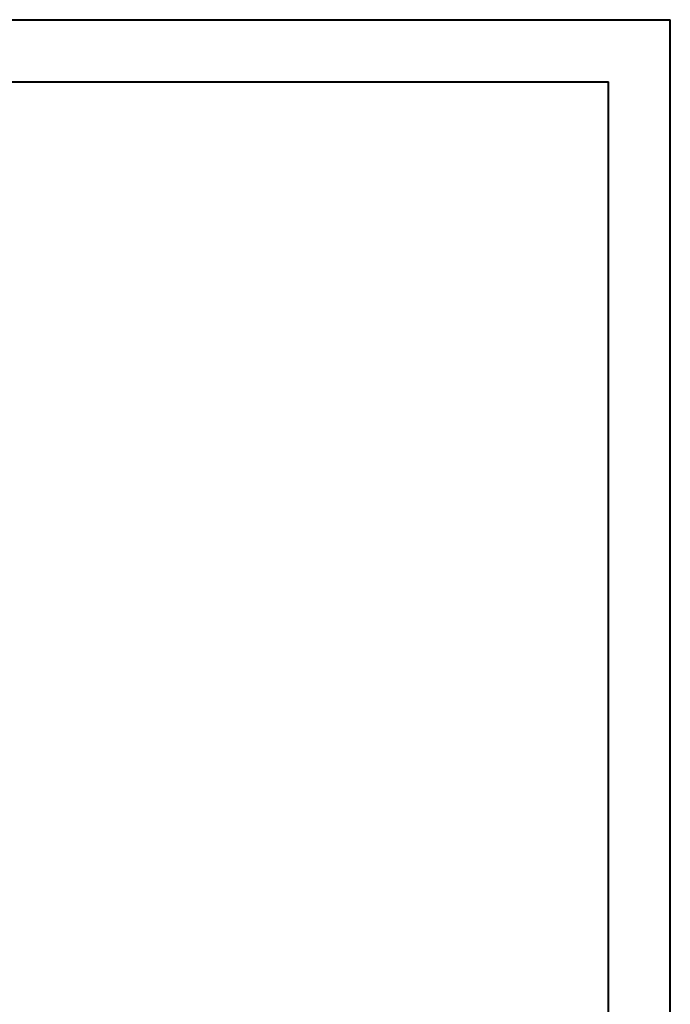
# Model space of a CAD drawing. Header units: millimetres. Extents: x 0 to 210, y 0 to 297.
# Tile 22 of 22: x 158 to 210, y 218 to 297. Entities that reach past the tile are written whole.
import ezdxf

# ---------------------------------------------------------------- set-up
doc = ezdxf.new("R2010")
doc.units = ezdxf.units.MM

msp = doc.modelspace()

# ---------------------------------------------------------------- linework, layer by layer
at = {"color": 7, "linetype": 'Continuous', "lineweight": 40}
for p, q in [((0.079, 297.215), (210.079, 297.215)), ((210.079, 0.215), (210.079, 297.215)), ((210.079, 292.215), (210.079, 297.215)), ((10.079, 292.215), (205.079, 292.215)), ((205.079, 5.215), (205.079, 292.215))]:
    msp.add_line(p, q, dxfattribs=at)

doc.saveas('drawing.dxf')
